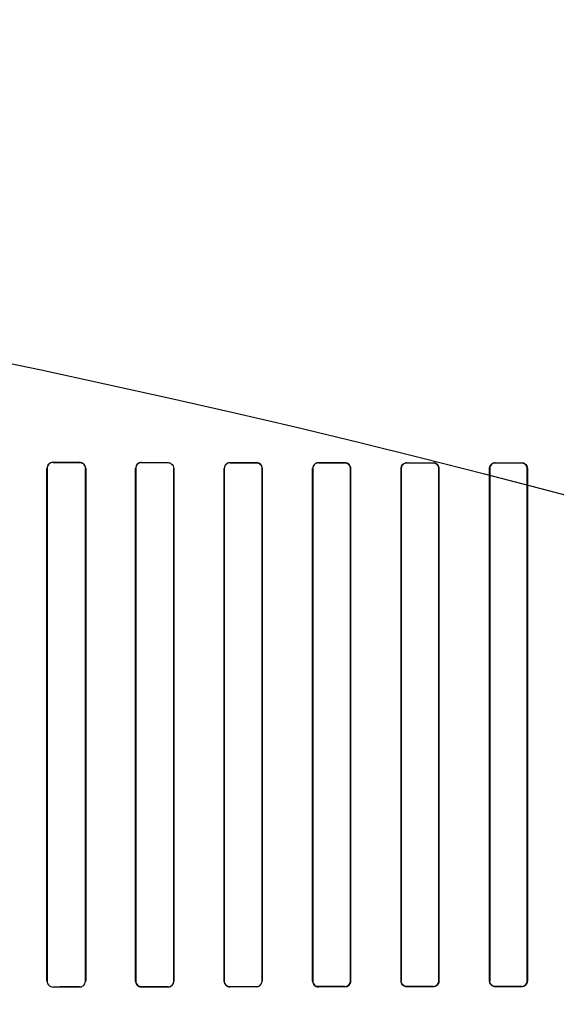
# Model space of a CAD drawing. Header units: millimetres. Extents: x 0 to 297, y 0 to 210.
# Tile 176 of 256: x 58.635 to 58.908, y 159.308 to 159.809. Entities that reach past the tile are written whole.
import ezdxf

# ---------------------------------------------------------------- set-up
doc = ezdxf.new("R2010")
doc.units = ezdxf.units.MM
doc.header["$LTSCALE"] = 16.335
doc.layers.get('0').update_dxf_attribs({"linetype": 'CONTINUOUS'})
for name, color, linetype in [('AXES_REF', 7, 'CONTINUOUS'), ('INTFCLR_1', 7, 'CONTINUOUS'), ('INTFCLR_72935', 7, 'CONTINUOUS')]:
    doc.layers.add(name, color=color, linetype=linetype)

msp = doc.modelspace()

# ---------------------------------------------------------------- linework, layer by layer
at = {"color": 7, "linetype": 'Continuous'}
for radius in [8.72625, 8.7255, 8.66962]:
    msp.add_circle((57.53761, 154.41059), radius, dxfattribs=at)
msp.add_arc((57.53761, 154.41059), 8.64, 278.277129, 261.722871, dxfattribs=at)
at = {"layer": 'AXES_REF', "color": 9, "linetype": 'Continuous'}
for radius in [7.96006, 5.33572]:
    msp.add_circle((57.53761, 154.41059), radius, dxfattribs=at)
at = {"layer": 'INTFCLR_1', "color": 9, "linetype": 'Continuous'}
for p, q in [((58.65161, 159.5842), (58.65161, 159.58409)), ((58.66511, 159.58406), (58.66511, 159.58417)), ((58.69661, 159.58411), (58.69661, 159.584)), ((58.71011, 159.58398), (58.71011, 159.58409)), ((58.74161, 159.58404), (58.74161, 159.58394)), ((58.75511, 159.58392), (58.75511, 159.58402)), ((58.78661, 159.58399), (58.78661, 159.58389)), ((58.80011, 159.58388), (58.80011, 159.58398)), ((58.83161, 159.58396), (58.83161, 159.58386)), ((58.84511, 159.58386), (58.84511, 159.58395)), ((58.87661, 159.58394), (58.87661, 159.58385)), ((58.89011, 159.58384), (58.89011, 159.58394)), ((58.64859, 159.58108), (58.64848, 159.58108)), ((58.6682, 159.58108), (58.66809, 159.58108)), ((58.69368, 159.58108), (58.69357, 159.58108)), ((58.71312, 159.58108), (58.71301, 159.58108)), ((58.73874, 159.58108), (58.73864, 159.58108)), ((58.75805, 159.58108), (58.75796, 159.58108)), ((58.78379, 159.58108), (58.78369, 159.58108)), ((58.80301, 159.58108), (58.80291, 159.58108)), ((58.82882, 159.58108), (58.82873, 159.58108)), ((58.84798, 159.58108), (58.84789, 159.58108)), ((58.87384, 159.58108), (58.87374, 159.58108)), ((58.89297, 159.58108), (58.89288, 159.58108)), ((58.64848, 159.32008), (58.64859, 159.32008)), ((58.65161, 159.31706), (58.65161, 159.31695)), ((58.66511, 159.31698), (58.66511, 159.31709)), ((58.66809, 159.32008), (58.6682, 159.32008)), ((58.69357, 159.32008), (58.69368, 159.32008)), ((58.69661, 159.31715), (58.69661, 159.31704)), ((58.71011, 159.31706), (58.71011, 159.31717)), ((58.71301, 159.32008), (58.71312, 159.32008)), ((58.73864, 159.32008), (58.73874, 159.32008)), ((58.74161, 159.31721), (58.74161, 159.31711)), ((58.75511, 159.31713), (58.75511, 159.31723)), ((58.75796, 159.32008), (58.75805, 159.32008)), ((58.78369, 159.32008), (58.78379, 159.32008)), ((58.78661, 159.31726), (58.78661, 159.31716)), ((58.80011, 159.31717), (58.80011, 159.31727)), ((58.80291, 159.32008), (58.80301, 159.32008)), ((58.82873, 159.32008), (58.82882, 159.32008)), ((58.83161, 159.31729), (58.83161, 159.31719)), ((58.84511, 159.3172), (58.84511, 159.3173)), ((58.84789, 159.32008), (58.84798, 159.32008)), ((58.87374, 159.32008), (58.87384, 159.32008)), ((58.87661, 159.31731), (58.87661, 159.31721)), ((58.89011, 159.31721), (58.89011, 159.31731)), ((58.89288, 159.32008), (58.89297, 159.32008))]:
    msp.add_line(p, q, dxfattribs=at)
at = {"layer": 'INTFCLR_1', "color": 6, "linetype": 'Continuous'}
for p, q in [((58.64848, 159.32008), (58.64848, 159.58108)), ((58.64859, 159.32008), (58.64859, 159.58108)), ((58.66809, 159.58108), (58.66809, 159.32008)), ((58.6682, 159.58108), (58.6682, 159.32008)), ((58.69357, 159.32008), (58.69357, 159.58108)), ((58.69368, 159.32008), (58.69368, 159.58108)), ((58.71301, 159.58108), (58.71301, 159.32008)), ((58.71312, 159.58108), (58.71312, 159.32008)), ((58.73864, 159.32008), (58.73864, 159.58108)), ((58.73874, 159.32008), (58.73874, 159.58108)), ((58.75796, 159.58108), (58.75796, 159.32008)), ((58.75805, 159.58108), (58.75805, 159.32008)), ((58.78369, 159.32008), (58.78369, 159.58108)), ((58.78379, 159.32008), (58.78379, 159.58108)), ((58.80291, 159.58108), (58.80291, 159.32008)), ((58.80301, 159.58108), (58.80301, 159.32008)), ((58.82873, 159.32008), (58.82873, 159.58108)), ((58.82882, 159.32008), (58.82882, 159.58108)), ((58.84789, 159.58108), (58.84789, 159.32008)), ((58.84798, 159.58108), (58.84798, 159.32008)), ((58.87374, 159.32008), (58.87374, 159.58108)), ((58.87384, 159.32008), (58.87384, 159.58108)), ((58.89288, 159.58108), (58.89288, 159.32008)), ((58.89297, 159.58108), (58.89297, 159.32008))]:
    msp.add_line(p, q, dxfattribs=at)
for centre, radius, start, end in [((58.6516, 159.58107), 0.00301, 89.8956, 179.9841), ((58.6651, 159.58107), 0.00309, 0.0152, 89.8666), ((58.74161, 159.58107), 0.00287, 89.9492, 179.9799), ((58.75511, 159.58108), 0.00295, 0.0065, 89.925), ((58.78661, 159.58108), 0.00282, 89.9552, 179.9955), ((58.80011, 159.58108), 0.0029, 0.0031, 89.9508), ((58.84511, 159.58108), 0.00288, 0.003, 89.9718), ((58.87661, 159.58108), 0.00277, 89.9896, 179.9979), ((58.6516, 159.32008), 0.00301, 180.0157, 270.1048), ((58.69661, 159.32008), 0.00303, 180.0176, 270.083), ((58.78661, 159.32008), 0.00292, 180.005, 270.0472), ((58.84511, 159.32008), 0.00278, 270.0265, 359.9973), ((58.89011, 159.32008), 0.00277, 270.0063, 359.9995)]:
    msp.add_arc(centre, radius, start, end, dxfattribs=at)
for centre, major_axis, start_param, end_param in [((58.90586, 159.58558), (0.4694, 0), -2.143198, -2.109347), ((58.90586, 159.58558), (0.4964, 0), -2.10853, -2.077154), ((58.90586, 159.58558), (0.4694, 0), -2.032847, -2.000965), ((58.90586, 159.58558), (0.4964, 0), -2.005937, -1.976148), ((58.90586, 159.58558), (0.4694, 0), -1.928279, -1.897747), ((58.90586, 159.58558), (0.4964, 0), -1.908037, -1.879358), ((58.90586, 159.58558), (0.4694, 0), -1.827661, -1.798036), ((58.90586, 159.58558), (0.4964, 0), -1.8134, -1.785477), ((58.90586, 159.58558), (0.4694, 0), -1.729645, -1.700582), ((58.90586, 159.58558), (0.4964, 0), -1.720938, -1.693486), ((58.90586, 159.58558), (0.4694, 0), -1.633151, -1.604356), ((58.90586, 159.58558), (0.4964, 0), -1.629755, -1.60253), ((58.90586, 159.31558), (0.4964, 0), 2.077154, 2.10853), ((58.90586, 159.31558), (0.4694, 0), 2.109347, 2.143198), ((58.90586, 159.31558), (0.4964, 0), 1.976148, 2.005937), ((58.90586, 159.31558), (0.4694, 0), 2.000965, 2.032847), ((58.90586, 159.31558), (0.4964, 0), 1.879358, 1.908037), ((58.90586, 159.31558), (0.4694, 0), 1.897747, 1.928279), ((58.90586, 159.31558), (0.4964, 0), 1.785477, 1.8134), ((58.90586, 159.31558), (0.4694, 0), 1.798036, 1.827661), ((58.90586, 159.31558), (0.4964, 0), 1.693486, 1.720938), ((58.90586, 159.31558), (0.4694, 0), 1.700582, 1.729645), ((58.90586, 159.31558), (0.4964, 0), 1.60253, 1.629755), ((58.90586, 159.31558), (0.4694, 0), 1.604356, 1.633151)]:
    msp.add_ellipse(centre, major_axis=major_axis, ratio=0.003491, start_param=start_param, end_param=end_param, dxfattribs=at)
for points, knots in [([(58.66511, 159.58406), (58.66572, 159.58406), (58.66727, 159.58359), (58.66809, 159.58198), (58.66809, 159.58108)], [0, 0, 0, 0, 0.401642, 1, 1, 1, 1]), ([(58.71011, 159.58398), (58.71069, 159.58398), (58.7122, 159.58354), (58.71301, 159.58197), (58.71301, 159.58108)], [0, 0, 0, 0, 0.393954, 1, 1, 1, 1]), ([(58.75511, 159.58392), (58.75567, 159.58392), (58.75715, 159.5835), (58.75796, 159.58196), (58.75796, 159.58108)], [0, 0, 0, 0, 0.388493, 1, 1, 1, 1]), ([(58.80011, 159.58388), (58.80066, 159.58388), (58.80212, 159.58347), (58.80291, 159.58195), (58.80291, 159.58108)], [0, 0, 0, 0, 0.384781, 1, 1, 1, 1]), ([(58.82873, 159.58108), (58.82873, 159.58163), (58.82915, 159.58313), (58.8307, 159.58396), (58.83161, 159.58396)], [0, 0, 0, 0, 0.379458, 1, 1, 1, 1]), ([(58.84511, 159.58386), (58.84565, 159.58386), (58.84709, 159.58345), (58.84789, 159.58195), (58.84789, 159.58108)], [0, 0, 0, 0, 0.382518, 1, 1, 1, 1]), ([(58.87374, 159.58108), (58.87374, 159.58163), (58.87416, 159.58312), (58.87571, 159.58394), (58.87661, 159.58394)], [0, 0, 0, 0, 0.381124, 1, 1, 1, 1]), ([(58.89011, 159.58384), (58.89065, 159.58384), (58.89208, 159.58344), (58.89288, 159.58194), (58.89288, 159.58108)], [0, 0, 0, 0, 0.381533, 1, 1, 1, 1]), ([(58.69661, 159.31715), (58.69602, 159.31715), (58.69449, 159.3176), (58.69368, 159.31918), (58.69368, 159.32008)], [0, 0, 0, 0, 0.396507, 1, 1, 1, 1]), ([(58.74161, 159.31721), (58.74104, 159.31721), (58.73955, 159.31764), (58.73874, 159.31919), (58.73874, 159.32008)], [0, 0, 0, 0, 0.390278, 1, 1, 1, 1]), ([(58.78661, 159.31726), (58.78606, 159.31726), (58.78459, 159.31768), (58.78379, 159.3192), (58.78379, 159.32008)], [0, 0, 0, 0, 0.38596, 1, 1, 1, 1]), ([(58.80301, 159.32008), (58.80301, 159.31952), (58.80259, 159.31801), (58.80103, 159.31717), (58.80011, 159.31717)], [0, 0, 0, 0, 0.377867, 1, 1, 1, 1]), ([(58.83161, 159.31729), (58.83107, 159.31729), (58.82962, 159.3177), (58.82882, 159.3192), (58.82882, 159.32008)], [0, 0, 0, 0, 0.383191, 1, 1, 1, 1]), ([(58.84798, 159.32008), (58.84798, 159.31952), (58.84756, 159.31803), (58.84601, 159.3172), (58.84511, 159.3172)], [0, 0, 0, 0, 0.380354, 1, 1, 1, 1]), ([(58.87661, 159.31731), (58.87607, 159.31731), (58.87463, 159.31771), (58.87384, 159.31921), (58.87384, 159.32008)], [0, 0, 0, 0, 0.381752, 1, 1, 1, 1]), ([(58.89297, 159.32008), (58.89297, 159.31952), (58.89255, 159.31804), (58.89101, 159.31721), (58.89011, 159.31721)], [0, 0, 0, 0, 0.381416, 1, 1, 1, 1])]:
    msp.add_open_spline(points, degree=3, knots=knots, dxfattribs=at)
at = {"layer": 'INTFCLR_72935', "color": 9, "linetype": 'Continuous'}
for p, q in [((58.65161, 159.58409), (58.65161, 159.5842)), ((58.66511, 159.58417), (58.66511, 159.58406)), ((58.69661, 159.584), (58.69661, 159.58411)), ((58.71011, 159.58409), (58.71011, 159.58398)), ((58.74161, 159.58394), (58.74161, 159.58404)), ((58.75511, 159.58402), (58.75511, 159.58392)), ((58.78661, 159.58389), (58.78661, 159.58399)), ((58.80011, 159.58398), (58.80011, 159.58388)), ((58.83161, 159.58386), (58.83161, 159.58396)), ((58.84511, 159.58395), (58.84511, 159.58386)), ((58.87661, 159.58385), (58.87661, 159.58394)), ((58.89011, 159.58394), (58.89011, 159.58384)), ((58.64848, 159.58108), (58.64859, 159.58108)), ((58.66809, 159.58108), (58.6682, 159.58108)), ((58.69357, 159.58108), (58.69368, 159.58108)), ((58.71301, 159.58108), (58.71312, 159.58108)), ((58.73864, 159.58108), (58.73874, 159.58108)), ((58.75796, 159.58108), (58.75805, 159.58108)), ((58.78369, 159.58108), (58.78379, 159.58108)), ((58.80291, 159.58108), (58.80301, 159.58108)), ((58.82873, 159.58108), (58.82882, 159.58108)), ((58.84789, 159.58108), (58.84798, 159.58108)), ((58.87374, 159.58108), (58.87384, 159.58108)), ((58.89288, 159.58108), (58.89297, 159.58108)), ((58.64859, 159.32008), (58.64848, 159.32008)), ((58.65161, 159.31695), (58.65161, 159.31706)), ((58.66511, 159.31709), (58.66511, 159.31698)), ((58.6682, 159.32008), (58.66809, 159.32008)), ((58.69368, 159.32008), (58.69357, 159.32008)), ((58.69661, 159.31704), (58.69661, 159.31715)), ((58.71011, 159.31717), (58.71011, 159.31706)), ((58.71312, 159.32008), (58.71301, 159.32008)), ((58.73874, 159.32008), (58.73864, 159.32008)), ((58.74161, 159.31711), (58.74161, 159.31721)), ((58.75511, 159.31723), (58.75511, 159.31713)), ((58.75805, 159.32008), (58.75796, 159.32008)), ((58.78379, 159.32008), (58.78369, 159.32008)), ((58.78661, 159.31716), (58.78661, 159.31726)), ((58.80011, 159.31727), (58.80011, 159.31717)), ((58.80301, 159.32008), (58.80291, 159.32008)), ((58.82882, 159.32008), (58.82873, 159.32008)), ((58.83161, 159.31719), (58.83161, 159.31729)), ((58.84511, 159.3173), (58.84511, 159.3172)), ((58.84798, 159.32008), (58.84789, 159.32008)), ((58.87384, 159.32008), (58.87374, 159.32008)), ((58.87661, 159.31721), (58.87661, 159.31731)), ((58.89011, 159.31731), (58.89011, 159.31721)), ((58.89297, 159.32008), (58.89288, 159.32008))]:
    msp.add_line(p, q, dxfattribs=at)
at = {"layer": 'INTFCLR_72935', "color": 6, "linetype": 'Continuous'}
for p, q in [((58.64848, 159.58108), (58.64848, 159.32008)), ((58.64859, 159.58108), (58.64859, 159.32008)), ((58.66809, 159.32008), (58.66809, 159.58108)), ((58.6682, 159.32008), (58.6682, 159.58108)), ((58.69357, 159.58108), (58.69357, 159.32008)), ((58.69368, 159.58108), (58.69368, 159.32008)), ((58.71301, 159.32008), (58.71301, 159.58108)), ((58.71312, 159.32008), (58.71312, 159.58108)), ((58.73864, 159.58108), (58.73864, 159.32008)), ((58.73874, 159.58108), (58.73874, 159.32008)), ((58.75796, 159.32008), (58.75796, 159.58108)), ((58.75805, 159.32008), (58.75805, 159.58108)), ((58.78369, 159.58108), (58.78369, 159.32008)), ((58.78379, 159.58108), (58.78379, 159.32008)), ((58.80291, 159.32008), (58.80291, 159.58108)), ((58.80301, 159.32008), (58.80301, 159.58108)), ((58.82873, 159.58108), (58.82873, 159.32008)), ((58.82882, 159.58108), (58.82882, 159.32008)), ((58.84789, 159.32008), (58.84789, 159.58108)), ((58.84798, 159.32008), (58.84798, 159.58108)), ((58.87374, 159.58108), (58.87374, 159.32008)), ((58.87384, 159.58108), (58.87384, 159.32008)), ((58.89288, 159.32008), (58.89288, 159.58108)), ((58.89297, 159.32008), (58.89297, 159.58108))]:
    msp.add_line(p, q, dxfattribs=at)
for centre, radius, start, end in [((58.6516, 159.58108), 0.00312, 89.873, 179.9964), ((58.6651, 159.58108), 0.00309, 0.0027, 89.8792), ((58.6966, 159.58108), 0.00303, 89.9024, 179.9971), ((58.75511, 159.58107), 0.00295, 0.02, 89.9129), ((58.89011, 159.58108), 0.00277, 0.0005, 89.9937), ((58.69661, 159.32008), 0.00303, 180.0182, 270.0823), ((58.6966, 159.32008), 0.00293, 180.0027, 270.0913), ((58.7101, 159.32008), 0.00301, 270.0931, 359.9977), ((58.74161, 159.32008), 0.00297, 180.02, 270.0556), ((58.78661, 159.32008), 0.00292, 180.0206, 270.0326), ((58.78661, 159.32008), 0.00282, 180.0045, 270.0448), ((58.80011, 159.32008), 0.0029, 270.0492, 359.9969)]:
    msp.add_arc(centre, radius, start, end, dxfattribs=at)
for centre, major_axis, start_param, end_param in [((58.90586, 159.58558), (0.4694, 0), -2.143198, -2.109347), ((58.90586, 159.58558), (0.4964, 0), -2.10853, -2.077154), ((58.90586, 159.58558), (0.4694, 0), -2.032847, -2.000965), ((58.90586, 159.58558), (0.4964, 0), -2.005937, -1.976148), ((58.90586, 159.58558), (0.4694, 0), -1.928279, -1.897747), ((58.90586, 159.58558), (0.4964, 0), -1.908037, -1.879358), ((58.90586, 159.58558), (0.4694, 0), -1.827661, -1.798036), ((58.90586, 159.58558), (0.4964, 0), -1.8134, -1.785477), ((58.90586, 159.58558), (0.4694, 0), -1.729645, -1.700582), ((58.90586, 159.58558), (0.4964, 0), -1.720938, -1.693486), ((58.90586, 159.58558), (0.4694, 0), -1.633151, -1.604356), ((58.90586, 159.58558), (0.4964, 0), -1.629755, -1.60253), ((58.90586, 159.31558), (0.4964, 0), 2.077154, 2.10853), ((58.90586, 159.31558), (0.4694, 0), 2.109347, 2.143198), ((58.90586, 159.31558), (0.4964, 0), 1.976148, 2.005937), ((58.90586, 159.31558), (0.4694, 0), 2.000965, 2.032847), ((58.90586, 159.31558), (0.4964, 0), 1.879358, 1.908037), ((58.90586, 159.31558), (0.4694, 0), 1.897747, 1.928279), ((58.90586, 159.31558), (0.4964, 0), 1.785477, 1.8134), ((58.90586, 159.31558), (0.4694, 0), 1.798036, 1.827661), ((58.90586, 159.31558), (0.4964, 0), 1.693486, 1.720938), ((58.90586, 159.31558), (0.4694, 0), 1.700582, 1.729645), ((58.90586, 159.31558), (0.4964, 0), 1.60253, 1.629755), ((58.90586, 159.31558), (0.4694, 0), 1.604356, 1.633151)]:
    msp.add_ellipse(centre, major_axis=major_axis, ratio=0.003491, start_param=start_param, end_param=end_param, dxfattribs=at)
for points, knots in [([(58.69661, 159.584), (58.69601, 159.58401), (58.69448, 159.58354), (58.69368, 159.58196), (58.69368, 159.58108)], [0, 0, 0, 0, 0.404563, 1, 1, 1, 1]), ([(58.74161, 159.58394), (58.74103, 159.58394), (58.73954, 159.5835), (58.73874, 159.58195), (58.73874, 159.58108)], [0, 0, 0, 0, 0.397667, 1, 1, 1, 1]), ([(58.78661, 159.58389), (58.78605, 159.58389), (58.78458, 159.58346), (58.78379, 159.58195), (58.78379, 159.58108)], [0, 0, 0, 0, 0.393269, 1, 1, 1, 1]), ([(58.80011, 159.58398), (58.80068, 159.58398), (58.80219, 159.58354), (58.80301, 159.58198), (58.80301, 159.58108)], [0, 0, 0, 0, 0.389513, 1, 1, 1, 1]), ([(58.83161, 159.58386), (58.83106, 159.58386), (58.82961, 159.58344), (58.82882, 159.58194), (58.82882, 159.58108)], [0, 0, 0, 0, 0.390452, 1, 1, 1, 1]), ([(58.84511, 159.58395), (58.84568, 159.58395), (58.84717, 159.58352), (58.84798, 159.58197), (58.84798, 159.58108)], [0, 0, 0, 0, 0.389548, 1, 1, 1, 1]), ([(58.87661, 159.58385), (58.87606, 159.58385), (58.87462, 159.58343), (58.87384, 159.58193), (58.87384, 159.58108)], [0, 0, 0, 0, 0.390053, 1, 1, 1, 1]), ([(58.89011, 159.58394), (58.89067, 159.58394), (58.89216, 159.58351), (58.89297, 159.58197), (58.89297, 159.58108)], [0, 0, 0, 0, 0.386431, 1, 1, 1, 1]), ([(58.66511, 159.31709), (58.66573, 159.31709), (58.66729, 159.31758), (58.66809, 159.31918), (58.66809, 159.32008)], [0, 0, 0, 0, 0.409084, 1, 1, 1, 1]), ([(58.71011, 159.31717), (58.7107, 159.31717), (58.71222, 159.31763), (58.71301, 159.31919), (58.71301, 159.32008)], [0, 0, 0, 0, 0.400765, 1, 1, 1, 1]), ([(58.75511, 159.31723), (58.75568, 159.31723), (58.75716, 159.31766), (58.75796, 159.3192), (58.75796, 159.32008)], [0, 0, 0, 0, 0.393494, 1, 1, 1, 1]), ([(58.80011, 159.31727), (58.80066, 159.31727), (58.80212, 159.31769), (58.80291, 159.3192), (58.80291, 159.32008)], [0, 0, 0, 0, 0.38908, 1, 1, 1, 1]), ([(58.83161, 159.31719), (58.83104, 159.31719), (58.82954, 159.31763), (58.82873, 159.31918), (58.82873, 159.32008)], [0, 0, 0, 0, 0.390739, 1, 1, 1, 1]), ([(58.84511, 159.3173), (58.84566, 159.3173), (58.84711, 159.31771), (58.84789, 159.31921), (58.84789, 159.32008)], [0, 0, 0, 0, 0.389405, 1, 1, 1, 1]), ([(58.87661, 159.31721), (58.87604, 159.31721), (58.87455, 159.31764), (58.87374, 159.31919), (58.87374, 159.32008)], [0, 0, 0, 0, 0.390177, 1, 1, 1, 1]), ([(58.89011, 159.31731), (58.89065, 159.31731), (58.89209, 159.31772), (58.89288, 159.31921), (58.89288, 159.32008)], [0, 0, 0, 0, 0.386482, 1, 1, 1, 1])]:
    msp.add_open_spline(points, degree=3, knots=knots, dxfattribs=at)

doc.saveas('drawing.dxf')
